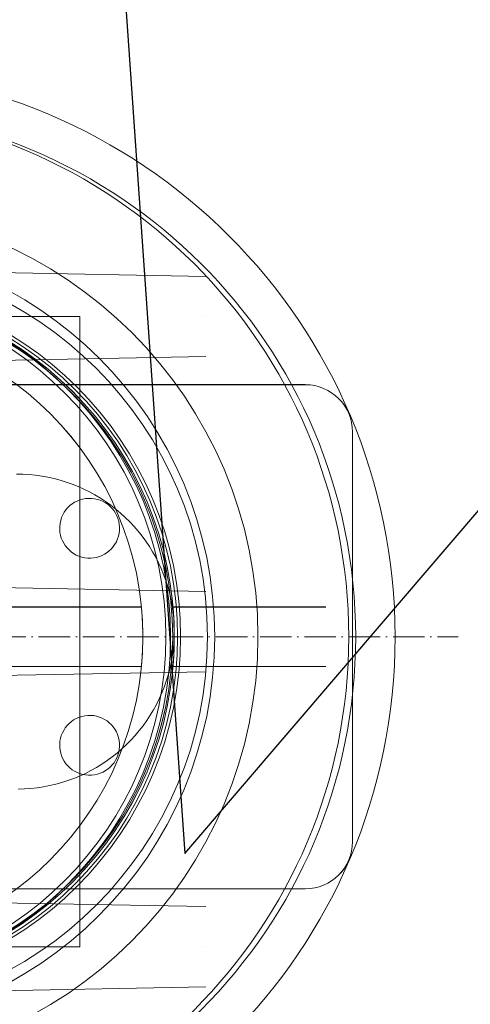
# Model space of a CAD drawing. Header units: metres. Extents: x -54598 to 1827199, y -329446 to -256744.
# Tile 111 of 256: x 28582 to 28868, y -269882 to -269257. Entities that reach past the tile are written whole.
import ezdxf
from ezdxf import colors
from ezdxf.entities.mleader import LeaderData, LeaderLine
from ezdxf.math import Vec2, Vec3

# ---------------------------------------------------------------- set-up
doc = ezdxf.new("R2010")
doc.units = ezdxf.units.M
doc.linetypes.add('ADSK_Осевая', pattern=[14, 10, -2, 0, -2])
for name, color, linetype, lineweight in [('A-GENM', 13, 'Continuous', 20), ('M-EQPM', 7, 'Continuous', 20), ('P-PIPE', 7, 'Continuous', 20), ('P-PIPE-CNTR', 7, 'ADSK_Осевая', 20), ('ТС_труБы', 5, 'Continuous', 60)]:
    doc.layers.add(name, color=color, linetype=linetype, lineweight=lineweight)
doc.styles.add('ISO_1.0', font='isocpeur.ttf')

# ---------------------------------------------------------------- blocks, each defined once
blk = doc.blocks.new('Tecofi_VPI4448-02_Затвор дисковый поворотный с ручкой - Затвор дисковый поворотный_VPI 4448-02-669455-В_Этаж 01_Сводный')
at = {"layer": 'P-PIPE', "color": 1}
for p, q in [((-557.86, 27847.58), (-860.86, 27847.58)), ((-542.86, 27702.58), (-542.86, 27832.58)), ((-609.8, 27777.03), (-808.91, 27777.03)), ((-551.36, 27777.03), (-599.76, 27777.03)), ((-551.36, 27767.58), (-551.36, 27767.58)), ((-551.36, 27767.58), (-551.36, 27767.58)), ((-808.91, 27758.13), (-609.8, 27758.13)), ((-599.76, 27758.13), (-551.36, 27758.13)), ((-860.86, 27687.58), (-557.86, 27687.58))]:
    blk.add_line(p, q, dxfattribs=at)
for centre, radius, start, end in [((-709.36, 27767.58), 110, 270, 90), ((-709.36, 27767.58), 100, 270, 90), ((-557.86, 27832.58), 15, 360, 90), ((-557.86, 27702.58), 15, 270, 0)]:
    blk.add_arc(centre, radius, start, end, dxfattribs=at)
for points, knots in [([(-609.36, 27767.58), (-609.36, 27768.72), (-609.39, 27770.32), (-609.47, 27772.33), (-609.54, 27773.68), (-609.62, 27774.85), (-609.7, 27775.81), (-609.76, 27776.5), (-609.8, 27776.97), (-609.81, 27777.07), (-609.8, 27776.94), (-609.77, 27776.65), (-609.71, 27776.02), (-609.62, 27774.87), (-609.52, 27773.39), (-609.4, 27770.98), (-609.36, 27769.01), (-609.36, 27767.58)], [0, 0, 0, 0, 0.111111, 0.166667, 0.222222, 0.277778, 0.333333, 0.388889, 0.444444, 0.513889, 0.548611, 0.583333, 0.652778, 0.722222, 0.791667, 0.861111, 1, 1, 1, 1]), ([(-599.36, 27767.58), (-599.36, 27768.15), (-599.37, 27769.26), (-599.4, 27770.82), (-599.46, 27772.33), (-599.52, 27773.69), (-599.6, 27774.85), (-599.66, 27775.81), (-599.72, 27776.5), (-599.76, 27776.97), (-599.77, 27777.07), (-599.76, 27776.94), (-599.73, 27776.65), (-599.68, 27776.02), (-599.6, 27774.87), (-599.51, 27773.39), (-599.4, 27770.98), (-599.36, 27769.01), (-599.36, 27767.58)], [0, 0, 0, 0, 0.055556, 0.111111, 0.166667, 0.222222, 0.277778, 0.333333, 0.388889, 0.444444, 0.513889, 0.548611, 0.583333, 0.652778, 0.722222, 0.791667, 0.861111, 1, 1, 1, 1]), ([(-609.36, 27767.58), (-609.36, 27767.01), (-609.37, 27765.89), (-609.41, 27764.34), (-609.47, 27762.83), (-609.54, 27761.47), (-609.62, 27760.31), (-609.7, 27759.35), (-609.76, 27758.66), (-609.8, 27758.19), (-609.81, 27758.09), (-609.8, 27758.22), (-609.77, 27758.5), (-609.71, 27759.13), (-609.62, 27760.29), (-609.52, 27761.77), (-609.4, 27764.17), (-609.36, 27766.15), (-609.36, 27767.58)], [0, 0, 0, 0, 0.055556, 0.111111, 0.166667, 0.222222, 0.277778, 0.333333, 0.388889, 0.444444, 0.513889, 0.548611, 0.583333, 0.652778, 0.722222, 0.791667, 0.861111, 1, 1, 1, 1]), ([(-599.36, 27767.58), (-599.36, 27766.44), (-599.38, 27764.84), (-599.46, 27762.83), (-599.52, 27761.47), (-599.6, 27760.31), (-599.66, 27759.35), (-599.72, 27758.66), (-599.76, 27758.19), (-599.77, 27758.09), (-599.76, 27758.22), (-599.73, 27758.5), (-599.68, 27759.13), (-599.6, 27760.29), (-599.51, 27761.77), (-599.4, 27764.17), (-599.36, 27766.15), (-599.36, 27767.58)], [0, 0, 0, 0, 0.111111, 0.166667, 0.222222, 0.277778, 0.333333, 0.388889, 0.444444, 0.513889, 0.548611, 0.583333, 0.652778, 0.722222, 0.791667, 0.861111, 1, 1, 1, 1])]:
    blk.add_open_spline(points, degree=3, knots=knots, dxfattribs=at)
blk = doc.blocks.new('VM_Фланец_ГОСТ 332591 - VM_Фланец_ГОСТ 33259-2015-669460-В_Этаж 01_Сводный')
at = {"layer": 'P-PIPE'}
for radius in [167.5, 111]:
    blk.add_arc((-709.36, 27767.58), radius, 270, 90, dxfattribs=at)
blk = doc.blocks.new('VM_Фланец_ГОСТ 332591 - VM_Фланец_ГОСТ 33259-2015-V8-В_Этаж 01_Сводный')
at = {"layer": 'P-PIPE'}
for radius in [167.5, 111]:
    blk.add_arc((-709.36, 27767.58), radius, 270, 90, dxfattribs=at)
blk = doc.blocks.new('ìáß_ß_Stratos_GIGA_Wilo - Stratos GIGA 100_3-33_22-669461-В_Этаж 01_Сводный')
at = {"layer": 'A-GENM', "color": 1}
for p, q in [((-629.36, 27869.23), (-679.36, 27869.23)), ((-629.36, 27669.23), (-629.36, 27869.23)), ((-629.36, 27869.23), (-629.36, 27669.23)), ((-679.36, 27669.23), (-629.36, 27669.23))]:
    blk.add_line(p, q, dxfattribs=at)
at = {"layer": 'M-EQPM', "color": 1}
for p, q in [((-709.36, 27884.27), (-589.36, 27881.96)), ((-589.36, 27869.23), (-589.36, 27869.23)), ((-589.36, 27869.23), (-589.36, 27869.23)), ((-709.36, 27854.27), (-589.36, 27856.49)), ((-589.36, 27781.96), (-709.36, 27784.23)), ((-589.36, 27769.23), (-589.36, 27769.23)), ((-589.36, 27769.23), (-589.36, 27769.23)), ((-709.36, 27754.23), (-589.36, 27756.49)), ((-709.36, 27684.19), (-589.36, 27681.96)), ((-589.36, 27669.23), (-589.36, 27669.23)), ((-589.36, 27669.23), (-589.36, 27669.23)), ((-709.36, 27654.19), (-589.36, 27656.49))]:
    blk.add_line(p, q, dxfattribs=at)
at = {"layer": 'M-EQPM', "color": 1, "flags": 128}
for points in [[(-649.36, 27819.23), (-647.36, 27819.19), (-645.36, 27819.07), (-643.37, 27818.87), (-641.39, 27818.59), (-639.42, 27818.23), (-637.47, 27817.8), (-635.54, 27817.28), (-633.63, 27816.69), (-631.74, 27816.02), (-629.89, 27815.28), (-628.06, 27814.47), (-626.27, 27813.58), (-624.51, 27812.62), (-622.8, 27811.59), (-621.13, 27810.5), (-619.5, 27809.33), (-617.92, 27808.11), (-616.39, 27806.82), (-614.91, 27805.47), (-613.49, 27804.06), (-612.13, 27802.6), (-610.82, 27801.09), (-609.58, 27799.52), (-608.4, 27797.9), (-607.28, 27796.24), (-606.24, 27794.54), (-605.26, 27792.8), (-604.35, 27791.01), (-603.52, 27789.2), (-602.76, 27787.35), (-602.07, 27785.47), (-601.46, 27783.56), (-600.92, 27781.64), (-600.46, 27779.69), (-600.08, 27777.73), (-599.78, 27775.75), (-599.56, 27773.76), (-599.42, 27771.77), (-599.36, 27769.77), (-599.36, 27769.23)], [(-599.36, 27769.23), (-599.4, 27767.23), (-599.52, 27765.23), (-599.72, 27763.24), (-600, 27761.26), (-600.35, 27759.3), (-600.79, 27757.34), (-601.3, 27755.41), (-601.9, 27753.5), (-602.56, 27751.62), (-603.3, 27749.76), (-604.12, 27747.93), (-605.01, 27746.14), (-605.97, 27744.38), (-606.99, 27742.67), (-608.09, 27741), (-609.25, 27739.37), (-610.48, 27737.79), (-611.77, 27736.26), (-613.12, 27734.78), (-614.52, 27733.36), (-615.98, 27732), (-617.5, 27730.69), (-619.07, 27729.45), (-620.68, 27728.27), (-622.34, 27727.16), (-624.05, 27726.11), (-625.79, 27725.13), (-627.57, 27724.22), (-629.39, 27723.39), (-631.24, 27722.63), (-633.12, 27721.94), (-635.02, 27721.33), (-636.95, 27720.79), (-638.9, 27720.34), (-640.86, 27719.96), (-642.84, 27719.66), (-644.82, 27719.43), (-646.82, 27719.29), (-648.82, 27719.23)]]:
    blk.add_lwpolyline(points, dxfattribs=at)
at = {"layer": 'M-EQPM', "color": 1}
for centre, radius, start, end in [((-709.36, 27767.58), 110, 270, 90), ((-709.36, 27767.58), 110, 270, 90), ((-626.21, 27802.02), 9.5, 75, 255), ((-626.21, 27802.02), 9.5, 75, 255), ((-626.21, 27802.02), 9.5, 255, 75), ((-626.21, 27802.02), 9.5, 255, 75), ((-626.21, 27733.14), 9.5, 105, 285), ((-626.21, 27733.14), 9.5, 105, 285), ((-626.21, 27733.14), 9.5, 285, 105), ((-626.21, 27733.14), 9.5, 285, 105)]:
    blk.add_arc(centre, radius, start, end, dxfattribs=at)
blk = doc.blocks.new('ADSK_СтальСварка_Переход_ГОСТ173781 - Исполнение 2-669462-В_Этаж 01_Сводный')
at = {"layer": 'P-PIPE', "color": 1}
for radius, start, end in [(109.5, 90, 270), (109.5, 270, 90), (54, 90, 270), (54, 270, 90)]:
    blk.add_arc((-709.36, 27767.58), radius, start, end, dxfattribs=at)
blk = doc.blocks.new('Tecofi_DI6240_ Компенсатор металлический фланцевый - Компенсатор металлический фланцевый_DI 6240-669463-В_Этаж 01_Сводный')
at = {"layer": 'P-PIPE', "color": 10, "lineweight": 9}
for radius, start, end in [(125, 90, 270), (125, 270, 90), (109.5, 90, 270), (109.5, 90, 270), (109.5, 270, 90), (109.5, 270, 90)]:
    blk.add_arc((-711.56, 27767.58), radius, start, end, dxfattribs=at)
blk = doc.blocks.new('VM_Фланец_ГОСТ 332591 - VM_Фланец_ГОСТ 33259-2015 2-669467-В_Этаж 01_Сводный')
at = {"layer": 'P-PIPE'}
for radius in [167.5, 111]:
    blk.add_arc((-711.56, 27767.58), radius, 270, 90, dxfattribs=at)
blk = doc.blocks.new('VM_Фланец_ГОСТ 332591 - VM_Фланец_ГОСТ 33259-2015 2-V9-В_Этаж 01_Сводный')
at = {"layer": 'P-PIPE'}
for radius in [167.5, 111]:
    blk.add_arc((-711.56, 27767.58), radius, 270, 90, dxfattribs=at)
blk = doc.blocks.new('Tecofi_DI6240_ Компенсатор металлический фланцевый - Компенсатор металлический фланцевый_DI 6240-V10-В_Этаж 01_Сводный')
at = {"layer": 'P-PIPE', "color": 10, "lineweight": 9}
for radius, start, end in [(125, 90, 270), (125, 270, 90), (109.5, 90, 270), (109.5, 90, 270), (109.5, 270, 90), (109.5, 270, 90)]:
    blk.add_arc((-711.56, 27767.58), radius, start, end, dxfattribs=at)
blk = doc.blocks.new('Tecofi_CB4450_Клапан обратный межфланцевый - Клапан обратный двухстворчатый межфланцевый_CB 4450-V14-В_Этаж 01_Сводный')
at = {"layer": 'P-PIPE', "color": 1}
for radius in [136.5, 136.5, 120.5, 112, 112, 112]:
    blk.add_arc((-710.32, 26970.18), radius, 270, 90, dxfattribs=at)
blk = doc.blocks.new('VM_Фланец_ГОСТ 332591 - VM_Фланец_ГОСТ 33259-2015-V11-В_Этаж 01_Сводный')
at = {"layer": 'P-PIPE'}
for radius in [180, 111]:
    blk.add_arc((-709.36, 27767.58), radius, 90, 270, dxfattribs=at)
blk = doc.blocks.new('VM_Фланец_ГОСТ 332591 - VM_Фланец_ГОСТ 33259-2015-669472-В_Этаж 01_Сводный')
at = {"layer": 'P-PIPE'}
for radius in [180, 111]:
    blk.add_arc((-709.36, 27767.58), radius, 90, 270, dxfattribs=at)
blk = doc.blocks.new('Tecofi_VPI4448-02_Затвор дисковый поворотный с ручкой - Затвор дисковый поворотный_VPI 4448-02-V15-В_Этаж 01_Сводный')
at = {"layer": 'P-PIPE', "color": 1}
for p, q in [((-558.82, 27050.18), (-861.82, 27050.18)), ((-543.82, 26905.18), (-543.82, 27035.18)), ((-610.77, 26979.63), (-809.87, 26979.63)), ((-552.32, 26979.63), (-600.73, 26979.63)), ((-552.32, 26970.18), (-552.32, 26970.18)), ((-552.32, 26970.18), (-552.32, 26970.18)), ((-809.87, 26960.73), (-610.77, 26960.73)), ((-600.73, 26960.73), (-552.32, 26960.73)), ((-861.82, 26890.18), (-558.82, 26890.18))]:
    blk.add_line(p, q, dxfattribs=at)
for centre, radius, start, end in [((-710.32, 26970.18), 110, 270, 90), ((-710.32, 26970.18), 100, 270, 90), ((-558.82, 27035.18), 15, 360, 90), ((-558.82, 26905.18), 15, 270, 0)]:
    blk.add_arc(centre, radius, start, end, dxfattribs=at)
for points, knots in [([(-610.32, 26970.18), (-610.32, 26971.32), (-610.35, 26972.92), (-610.43, 26974.92), (-610.5, 26976.28), (-610.58, 26977.45), (-610.66, 26978.4), (-610.72, 26979.09), (-610.76, 26979.57), (-610.77, 26979.66), (-610.76, 26979.53), (-610.73, 26979.25), (-610.68, 26978.62), (-610.58, 26977.47), (-610.48, 26975.99), (-610.37, 26973.58), (-610.32, 26971.6), (-610.32, 26970.18)], [0, 0, 0, 0, 0.111111, 0.166667, 0.222222, 0.277778, 0.333333, 0.388889, 0.444444, 0.513889, 0.548611, 0.583333, 0.652778, 0.722222, 0.791667, 0.861111, 1, 1, 1, 1]), ([(-600.32, 26970.18), (-600.32, 26970.75), (-600.33, 26971.86), (-600.36, 26973.42), (-600.42, 26974.93), (-600.49, 26976.28), (-600.56, 26977.45), (-600.63, 26978.4), (-600.68, 26979.09), (-600.72, 26979.57), (-600.73, 26979.66), (-600.72, 26979.53), (-600.7, 26979.25), (-600.64, 26978.62), (-600.56, 26977.46), (-600.47, 26975.98), (-600.36, 26973.58), (-600.32, 26971.6), (-600.32, 26970.18)], [0, 0, 0, 0, 0.055556, 0.111111, 0.166667, 0.222222, 0.277778, 0.333333, 0.388889, 0.444444, 0.513889, 0.548611, 0.583333, 0.652778, 0.722222, 0.791667, 0.861111, 1, 1, 1, 1]), ([(-610.32, 26970.18), (-610.32, 26969.6), (-610.33, 26968.49), (-610.37, 26966.93), (-610.43, 26965.43), (-610.5, 26964.07), (-610.58, 26962.9), (-610.66, 26961.95), (-610.72, 26961.26), (-610.76, 26960.78), (-610.77, 26960.69), (-610.76, 26960.82), (-610.73, 26961.1), (-610.68, 26961.73), (-610.58, 26962.89), (-610.48, 26964.37), (-610.37, 26966.77), (-610.32, 26968.75), (-610.32, 26970.18)], [0, 0, 0, 0, 0.055556, 0.111111, 0.166667, 0.222222, 0.277778, 0.333333, 0.388889, 0.444444, 0.513889, 0.548611, 0.583333, 0.652778, 0.722222, 0.791667, 0.861111, 1, 1, 1, 1]), ([(-600.32, 26970.18), (-600.32, 26969.03), (-600.35, 26967.43), (-600.42, 26965.43), (-600.49, 26964.07), (-600.56, 26962.91), (-600.63, 26961.95), (-600.68, 26961.26), (-600.72, 26960.78), (-600.73, 26960.69), (-600.72, 26960.82), (-600.7, 26961.1), (-600.64, 26961.73), (-600.56, 26962.88), (-600.47, 26964.36), (-600.36, 26966.77), (-600.32, 26968.75), (-600.32, 26970.18)], [0, 0, 0, 0, 0.111111, 0.166667, 0.222222, 0.277778, 0.333333, 0.388889, 0.444444, 0.513889, 0.548611, 0.583333, 0.652778, 0.722222, 0.791667, 0.861111, 1, 1, 1, 1])]:
    blk.add_open_spline(points, degree=3, knots=knots, dxfattribs=at)
blk = doc.blocks.new('ADSK_СтальСварка_Врезка - Врезка стальная-719614-В_Этаж 01_Сводный')
at = {"layer": 'P-PIPE', "color": 1}
for start, end in [(90, 270), (90, 270), (270, 90), (270, 90)]:
    blk.add_arc((-710.32, 27370.18), 109.5, start, end, dxfattribs=at)
blk = doc.blocks.new('ADSK_СтальСварка_Врезка - Врезка стальная-669957-В_Этаж 01_Сводный')
at = {"layer": 'P-PIPE', "color": 1}
for start, end in [(90, 270), (90, 270), (270, 90), (270, 90)]:
    blk.add_arc((-709.36, 27767.58), 109.5, start, end, dxfattribs=at)
blk = doc.blocks.new('fdsafdsf')
at = {"layer": 'P-PIPE', "color": 1}
for start, end in [(0, 180), (0, 180), (0, 180), (0, 180), (0, 180), (0, 180), (180, 0), (180, 0), (180, 0), (180, 0), (180, 0), (180, 0)]:
    blk.add_arc((222272.34, 39196.31), 109.5, start, end, dxfattribs=at)
at = {"layer": 'P-PIPE-CNTR', "color": 1}
blk.add_line((222072.34, 39196.31), (222472.34, 39196.31), dxfattribs=at)
blk.add_line((222072.34, 39196.31), (222472.34, 39196.31), dxfattribs=at)
blk.add_line((222072.34, 39196.31), (222472.34, 39196.31), dxfattribs=at)
blk.add_line((222072.34, 39196.31), (222472.34, 39196.31), dxfattribs=at)
blk.add_line((222072.34, 39196.31), (222472.34, 39196.31), dxfattribs=at)
blk.add_line((222072.34, 39196.31), (222472.34, 39196.31), dxfattribs=at)
blk.add_line((222072.34, 39196.31), (222472.34, 39196.31), dxfattribs=at)
at = {"layer": 'M-EQPM', "color": 1}
blk.add_blockref('ìáß_ß_Stratos_GIGA_Wilo - Stratos GIGA 100_3-33_22-669461-В_Этаж 01_Сводный', (222981.7, 11428.73), dxfattribs=at)
at = {"layer": 'P-PIPE', "rotation": 180}
for name in ['VM_Фланец_ГОСТ 332591 - VM_Фланец_ГОСТ 33259-2015-V11-В_Этаж 01_Сводный', 'VM_Фланец_ГОСТ 332591 - VM_Фланец_ГОСТ 33259-2015-669472-В_Этаж 01_Сводный']:
    blk.add_blockref(name, (221562.99, 66963.89), dxfattribs=at)
at = {"layer": 'P-PIPE'}
for name in ['VM_Фланец_ГОСТ 332591 - VM_Фланец_ГОСТ 33259-2015 2-669467-В_Этаж 01_Сводный', 'VM_Фланец_ГОСТ 332591 - VM_Фланец_ГОСТ 33259-2015 2-V9-В_Этаж 01_Сводный', 'VM_Фланец_ГОСТ 332591 - VM_Фланец_ГОСТ 33259-2015 2-V9-В_Этаж 01_Сводный', 'VM_Фланец_ГОСТ 332591 - VM_Фланец_ГОСТ 33259-2015 2-669467-В_Этаж 01_Сводный', 'VM_Фланец_ГОСТ 332591 - VM_Фланец_ГОСТ 33259-2015-669460-В_Этаж 01_Сводный', 'VM_Фланец_ГОСТ 332591 - VM_Фланец_ГОСТ 33259-2015-V8-В_Этаж 01_Сводный', 'VM_Фланец_ГОСТ 332591 - VM_Фланец_ГОСТ 33259-2015-669460-В_Этаж 01_Сводный', 'VM_Фланец_ГОСТ 332591 - VM_Фланец_ГОСТ 33259-2015-V8-В_Этаж 01_Сводный']:
    blk.add_blockref(name, (222981.7, 11428.73), dxfattribs=at)
at = {"layer": 'P-PIPE', "color": 1}
for name, p in [('Tecofi_CB4450_Клапан обратный межфланцевый - Клапан обратный двухстворчатый межфланцевый_CB 4450-V14-В_Этаж 01_Сводный', (222982.66, 12226.14)), ('Tecofi_DI6240_ Компенсатор металлический фланцевый - Компенсатор металлический фланцевый_DI 6240-669463-В_Этаж 01_Сводный', (222981.7, 11428.73)), ('Tecofi_DI6240_ Компенсатор металлический фланцевый - Компенсатор металлический фланцевый_DI 6240-V10-В_Этаж 01_Сводный', (222981.7, 11428.73)), ('Tecofi_VPI4448-02_Затвор дисковый поворотный с ручкой - Затвор дисковый поворотный_VPI 4448-02-669455-В_Этаж 01_Сводный', (222981.7, 11428.73)), ('Tecofi_VPI4448-02_Затвор дисковый поворотный с ручкой - Затвор дисковый поворотный_VPI 4448-02-V15-В_Этаж 01_Сводный', (222982.66, 12226.14)), ('ADSK_СтальСварка_Переход_ГОСТ173781 - Исполнение 2-669462-В_Этаж 01_Сводный', (222981.7, 11428.73)), ('ADSK_СтальСварка_Врезка - Врезка стальная-719614-В_Этаж 01_Сводный', (222982.66, 11826.14)), ('ADSK_СтальСварка_Врезка - Врезка стальная-669957-В_Этаж 01_Сводный', (222981.7, 11428.73))]:
    blk.add_blockref(name, p, dxfattribs=at)
at = {"layer": 'P-PIPE', "color": 1, "extrusion": (0, 0, -1), "rotation": 180}
blk.add_blockref('ADSK_СтальСварка_Переход_ГОСТ173781 - Исполнение 2-669462-В_Этаж 01_Сводный', (-222981.7, 66963.89), dxfattribs=at)
blk = doc.blocks.new('_None')

msp = doc.modelspace()

# ---------------------------------------------------------------- block references
at = {"color": 5, "lineweight": 30, "xscale": 2, "yscale": 2, "zscale": 2}
msp.add_blockref('fdsafdsf', (-416084.8, -348041.46), dxfattribs=at)

# ---------------------------------------------------------------- next in the draw order: leaders
at = {"layer": 'ТС_труБы', "color": 5, "linetype": 'Continuous', "lineweight": 5}
ml = msp.add_multileader_mtext('Standard', dxfattribs=at)
ml.set_content('{\\fArial|b0|i0|c204|p34;\\C0;НАСОС ЦИРКУЛЯЦИИ /НАСОС СЕТЕВОЙ/ ГВС N=3 КВТ}', color=250, style='ISO_1.0')
ml.set_leader_properties(color=250)
ml.set_arrow_properties(name='NONE')
ml.build(insert=Vec2(0, 0))
ml.multileader.update_dxf_attribs({"text_left_attachment_type": 6, "text_right_attachment_type": 6, "dogleg_length": 86.42, "arrow_head_size": 200})
ctx = ml.context
ctx.base_point, ctx.char_height, ctx.arrow_head_size, ctx.landing_gap_size, ctx.plane_origin = Vec3(31748.23, -266307.12), 500, 200, 200, Vec3(37906.79, -265214.55)
ctx.left_attachment, ctx.right_attachment, ctx.text_align_type = 6, 6, 1
notes = []
notes.append((ctx, [(1, (1, 1, 0), (31661.8, -266307.12), (1, 0), 86.42, [(2, [(28530.7, -267887.73), (28626.19, -268917.72), (28686.58, -269786.44)], 0, [])])]))
ctx.mtext.insert, ctx.mtext.width, ctx.mtext.alignment, ctx.mtext.flow_direction = Vec3(37129.5, -265707.12), 10718.881, 2, 5
ctx.mtext.has_bg_fill, ctx.mtext.bg_color, ctx.mtext.bg_scale_factor, ctx.mtext.bg_transparency, ctx.mtext.use_window_bg_color = 1, -1073741824, 1, 0, 1
for ctx, leaders in notes:
    for number, flags, end, landing, length, lines in leaders:
        leader = LeaderData()
        leader.index, (leader.has_last_leader_line, leader.has_dogleg_vector, leader.attachment_direction) = number, flags
        leader.last_leader_point, leader.dogleg_vector, leader.dogleg_length = Vec3(end), Vec3(landing), length
        for number, points, colour, breaks in lines:
            line = LeaderLine()
            line.index, line.vertices, line.color, line.breaks = number, Vec3.list(points), colors.encode_raw_color(colour), breaks
            leader.lines.append(line)
        ctx.leaders.append(leader)

doc.saveas('drawing.dxf')
